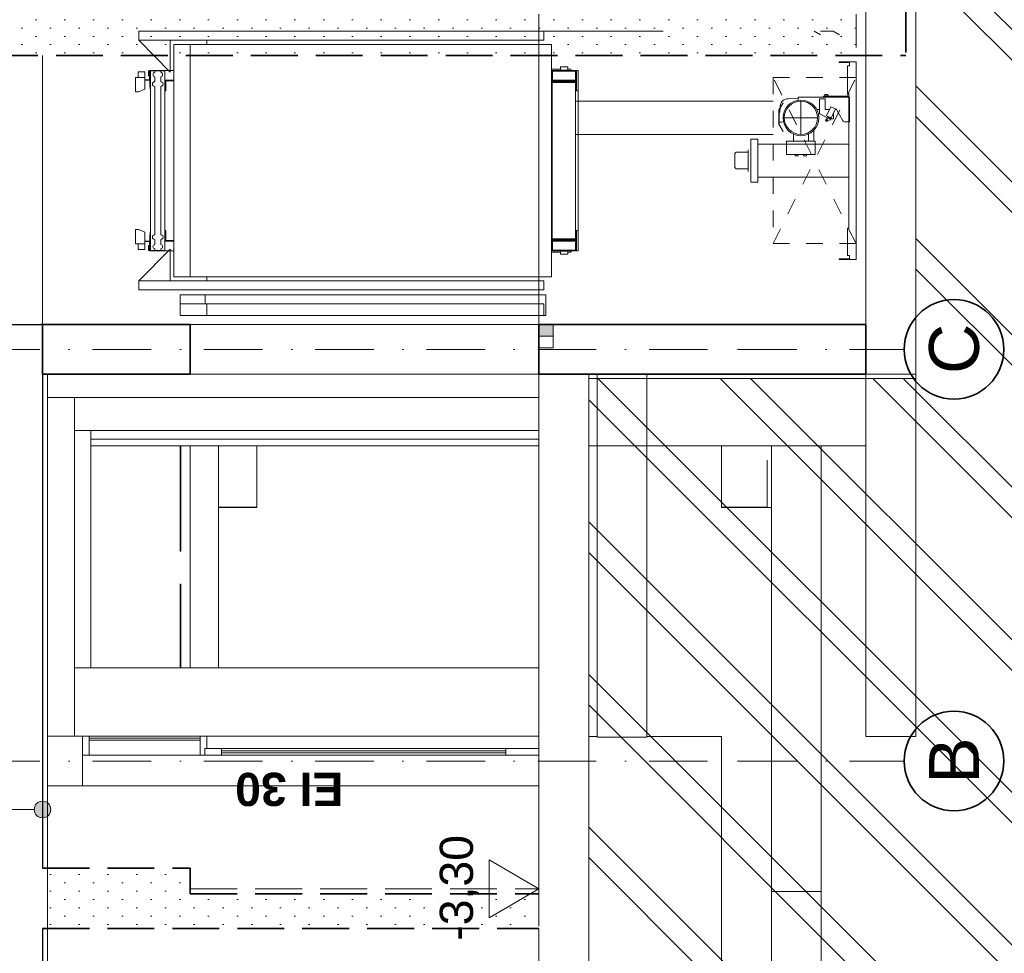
# Model space of a CAD drawing. Header units: millimetres. Extents: x -8078 to 241103, y -4319 to 602442.
# Tile 12 of 148: x 37863 to 43793, y 250973 to 256598. Entities that reach past the tile are written whole.
import ezdxf

# ---------------------------------------------------------------- set-up
doc = ezdxf.new("R2010")
doc.units = ezdxf.units.MM
doc.header["$MEASUREMENT"] = 0
doc.set_wipeout_variables(frame=1)
for name, pattern in [('DASHED', [2, 1, -1]), ('Krawędzie ukryte', [3.912222, 2.822222, -1.09]), ('Kropki i Kreski', [6.702778, 3.527778, -1.763889, 0, -1.411111]), ('TRAZO_Y_PUNTO', [10.3, 5.15, -2.5, 0.15, -2.5]), ('Wipeout_Contour', [1000, 0, -1000])]:
    doc.linetypes.add(name, pattern=pattern)
for name, color, linetype in [('#podkład', 252, 'Continuous'), ('2D - Ogólne', 7, 'Continuous'), ('2D - Rysunki i Obrazki', 7, 'Continuous'), ('Konstrukcja - Siatka mod', 7, 'Continuous'), ('Konstrukcja - Stropy', 7, 'Continuous'), ('Konstrukcja - Ściany działowe', 7, 'Continuous'), ('Konstrukcja - Ściany nośne wew..P', 7, 'Continuous'), ('Konstrukcja - Ściany zewnętrzne', 7, 'Continuous'), ('Opisy - Tekst', 7, 'Continuous'), ('Wymiarowanie - Ogólne', 7, 'Continuous')]:
    doc.layers.add(name, color=color, linetype=linetype)
doc.styles.add('STYL_AUTOMATYCZNY_12', font='txt')
doc.styles.add('STYL_AUTOMATYCZNY_2', font='arial.ttf')
doc.styles.add('STYL_AUTOMATYCZNY_3', font='txt')
pattern_1 = [(90, (-1702.6, 957497.23), (-173.20508, 1e-14), [0, -100]), (90, (-1789.2, 957547.23), (-173.20508, 1e-14), [0, -100])]

# ---------------------------------------------------------------- blocks, each defined once
blk = doc.blocks.new('qqe433333')
at = {"linetype": 'Continuous', "lineweight": 13}
blk.add_hatch(color=252, dxfattribs=at).paths.add_polyline_path([(-1392.6, 673247.6), (-1373.5, 673251.4), (-1357.2, 673262.2), (-1346.4, 673278.4), (-1342.6, 673297.6), (-1346.4, 673316.7), (-1357.2, 673332.9), (-1373.5, 673343.8), (-1392.6, 673347.6), (-1411.7, 673343.8), (-1428, 673332.9), (-1438.8, 673316.7), (-1442.6, 673297.6), (-1438.8, 673278.4), (-1428, 673262.2), (-1411.7, 673251.4)])
at = {"layer": '2D - Ogólne', "linetype": 'Continuous', "lineweight": 0}
blk.add_hatch(color=252, dxfattribs=at).paths.add_polyline_path([(1682.4, 676219.5), (1597.4, 676219.5), (1597.4, 676149.5), (1682.4, 676149.5)])
at = {"layer": 'Konstrukcja - Ściany działowe', "linetype": 'Continuous', "lineweight": 15}
h = blk.add_hatch(dxfattribs=at)
h.set_pattern_fill('Tynk_0008', color=252, angle=90, style=0, pattern_type=2)
h.set_pattern_definition(pattern_1)
h.paths.add_polyline_path([(-1362.6, 672581.6), (1597.4, 672581.6), (1597.4, 672788.6), (-502.6, 672788.6), (-502.6, 672944.4), (-1362.6, 672944.4)])
at = {"layer": 'Konstrukcja - Ściany nośne wew..P', "linetype": 'Continuous', "lineweight": 15}
h = blk.add_hatch(dxfattribs=at)
h.set_pattern_fill('Tynk_0008', color=252, angle=90, style=0, pattern_type=2)
h.set_pattern_definition(pattern_1)
h.paths.add_polyline_path([(-1702.6, 677839.5), (3567.4, 677839.5), (3567.4, 678055.5), (-1702.6, 678055.5)])
at = {"color": 252, "linetype": 'Continuous', "lineweight": 13, "ltscale": 100, "flags": 128}
blk.add_lwpolyline([(-4692.6, 673297.6), (-1442.6, 673297.6)], dxfattribs=at)
at = {"color": 252, "linetype": 'Continuous', "lineweight": 13, "ltscale": 100}
blk.add_circle((-1392.6, 673297.6), 50, dxfattribs=at)
at = {"layer": '2D - Ogólne', "color": 252, "linetype": 'Continuous', "lineweight": 13, "ltscale": 100, "flags": 128}
blk.add_lwpolyline([(1682.4, 676219.5), (1682.4, 676149.5), (1597.4, 676149.5), (1597.4, 676219.5)], close=True, dxfattribs=at)
at = {"layer": '2D - Rysunki i Obrazki', "color": 252, "linetype": 'Continuous', "lineweight": 13, "ltscale": 100}
for p, q in [((1597.4, 678089.5), (1597.4, 677989.5)), ((3507.4, 678089.5), (3507.4, 677888.5)), ((1627.4, 677985.5), (-812.6, 677985.5)), ((2345.4, 677985.5), (-812.6, 677985.5)), ((-812.6, 677985.5), (-812.6, 677931.5)), ((1627.4, 677931.5), (-812.6, 677931.5)), ((-624.6, 677739.5), (-812.6, 677931.5)), ((-812.6, 677931.5), (-619.6, 677931.5)), ((-619.6, 677931.5), (-812.6, 677931.5)), ((-812.6, 677931.5), (-812.6, 677931.5)), ((-791.6, 677931.5), (-791.6, 677931.5)), ((-791.6, 677931.5), (-791.6, 677931.5)), ((-791.6, 677931.5), (-791.6, 677931.5)), ((-624.6, 677739.5), (-624.6, 677931.5)), ((-619.6, 677931.5), (-619.6, 677931.5)), ((1597.4, 677931.5), (-402.6, 677931.5)), ((-402.6, 677931.5), (-402.6, 677906.5)), ((1597.4, 677931.5), (1597.4, 677985.5)), ((1597.4, 676481.5), (1597.4, 677931.5)), ((1627.4, 677931.5), (1627.4, 677985.5)), ((1627.4, 677985.5), (2345.4, 677985.5)), ((3255.4, 677985.5), (3292.4, 677964.5)), ((1673.4, 677906.5), (-602.6, 677906.5)), ((-602.6, 676506.5), (-602.6, 677906.5)), ((-502.6, 677906.5), (-502.6, 676506.5)), ((1673.4, 676505.5), (1673.4, 677906.5)), ((1673.4, 677758), (1673.4, 676655)), ((1726.9, 677758), (1673.4, 677758)), ((1726.9, 677770.5), (1771.4, 677770.5)), ((1726.9, 677770.5), (1726.9, 677757)), ((1771.4, 677757), (1771.4, 677770.5)), ((1771.4, 677758), (1776.3, 677758)), ((1786.9, 677758), (1776.3, 677758)), ((1791.4, 677750), (1791.4, 677753.5)), ((3404.9, 677801.5), (3507.4, 677801.5)), ((3404.9, 677798.5), (3404.9, 677801.5)), ((3404.9, 677798.5), (3467.4, 677798.5)), ((3455.4, 677613.5), (3455.4, 677778.5)), ((3455.4, 677778.5), (3467.4, 677778.5)), ((3467.4, 677778.5), (3467.4, 677798.5)), ((3507.4, 677801.5), (3507.4, 676611.5)), ((-832, 677707.3), (-832, 677621.6)), ((-777.3, 677707.3), (-832, 677707.3)), ((-777.3, 677741.4), (-816.8, 677741.4)), ((-816.8, 677741.4), (-816.8, 677707.3)), ((-777.3, 677637.8), (-777.3, 677741.4)), ((-777.3, 677694), (-748.5, 677694)), ((-753.5, 677747), (-753.5, 677717)), ((-748.5, 677747), (-753.5, 677747)), ((-748.5, 677717), (-753.5, 677717)), ((-748.5, 677750), (-748.5, 677697)), ((-602.6, 677750), (-748.5, 677750)), ((-748.5, 677697), (-741.6, 677697)), ((-743.5, 677693.6), (-741.6, 677693.6)), ((-743.5, 677693.6), (-743.5, 677637)), ((-655.6, 677747), (-742.2, 677747)), ((-741.6, 676666), (-741.6, 677747)), ((-716.6, 677747), (-716.6, 677738.7)), ((-716.6, 677711.3), (-716.6, 677681.5)), ((-680.6, 677738.7), (-680.6, 677747)), ((-680.6, 677681.5), (-680.6, 677711.3)), ((-655.6, 677747), (-655.6, 676666)), ((-602.6, 676663), (-602.6, 677750)), ((1597.4, 676481.5), (1597.4, 677732.5)), ((1833.4, 677750), (1673.4, 677750)), ((1678.4, 677750), (1678.4, 677698)), ((1678.4, 677745), (1818.4, 677745)), ((1732.9, 677751), (1757.7, 677751)), ((1757.7, 677751), (1758.6, 677751)), ((1757.7, 677751), (1765.5, 677751)), ((1818.4, 677698), (1818.4, 677750)), ((1823.4, 677750), (1823.4, 677627.5)), ((1833.4, 677627.5), (1833.4, 677750)), ((-777.3, 677637.8), (-813.5, 677621.6)), ((-777.3, 677691.5), (-748.5, 677691.5)), ((-746, 677689), (-746, 677654)), ((-746, 677654), (-743.5, 677654)), ((-743.5, 677637), (-741.6, 677637)), ((-716.6, 676759.5), (-716.6, 677653.5)), ((-680.6, 677653.5), (-680.6, 676759.5)), ((-602.6, 677692), (-655.6, 677692)), ((-602.6, 677687), (-655.6, 677687)), ((-650.5, 677627), (-650.5, 677687)), ((1673.4, 677635), (1677.4, 677635)), ((1677.4, 676735), (1677.4, 677678)), ((1683.4, 677677), (1677.4, 677677)), ((1682.4, 677687), (1814.4, 677687)), ((1682.4, 677683), (1814.4, 677683)), ((1683.4, 677677), (1811.4, 677677)), ((1812.4, 677692), (1684.4, 677692)), ((1817.4, 677677), (1811.4, 677677)), ((1817.4, 676736), (1817.4, 677677)), ((1819.4, 677637), (1819.4, 677678)), ((1819.4, 677636), (1819.4, 677637)), ((1823.4, 677637), (1823.4, 677636)), ((-832, 677621.6), (-813.5, 677621.6)), ((-650.5, 677627), (-655.6, 677627)), ((1823.4, 677627.5), (1833.4, 677627.5)), ((1833.4, 676785.4), (1833.4, 677627.6)), ((1833.4, 677627.5), (1833.4, 677514.5)), ((3099.4, 677579.5), (3096.9, 677579.5)), ((3099.4, 677579.5), (3159.4, 677579.9)), ((3159.4, 677570.3), (3159.4, 677589.5)), ((3159.4, 677589.5), (3461.4, 677589.5)), ((3321.9, 677578.5), (3286.9, 677578.5)), ((3286.9, 677493.1), (3286.9, 677578.5)), ((3461.4, 677594.5), (3312.4, 677594.5)), ((3312.4, 677594.5), (3312.4, 677589.5)), ((3315.9, 677594.5), (3315.9, 677596.5)), ((3315.9, 677596.5), (3340.9, 677596.5)), ((3319.9, 677597.1), (3319.9, 677604.6)), ((3336.9, 677604.6), (3319.9, 677604.6)), ((3321.9, 677514.5), (3321.9, 677578.5)), ((3336.9, 677596.5), (3336.9, 677604.6)), ((3340.9, 677596.5), (3340.9, 677594.5)), ((3464.9, 677613.5), (3455.4, 677613.5)), ((3461.4, 677589.5), (3461.4, 677594.5)), ((3461.4, 677589.5), (3462.4, 677588.5)), ((3467.4, 677588.5), (3462.4, 677588.5)), ((3464.9, 676799.5), (3464.9, 677613.5)), ((3467.4, 677439.5), (3467.4, 677588.5)), ((3007.4, 677564), (1817.4, 677564)), ((3043, 677511.7), (3068.1, 677555.1)), ((3069.3, 677554.5), (3044.5, 677511.3)), ((3049.4, 677498.5), (3049.5, 677526.3)), ((3067.9, 677555.1), (3069.3, 677554.5)), ((3329.4, 677476.6), (3354.9, 677530.9)), ((3383, 677517.8), (3351.4, 677450.5)), ((3354.9, 677530.9), (3383, 677517.8)), ((3389, 677513.9), (3383, 677517.8)), ((3043, 677425.3), (3043, 677511.7)), ((3044.4, 677498.5), (3049.4, 677498.5)), ((3044.5, 677511.3), (3044.5, 677425.7)), ((3270.3, 677514.5), (3286.9, 677514.5)), ((3289.4, 677488.8), (3337, 677461.3)), ((3289.4, 677488.8), (3337, 677461.3)), ((3321.9, 677514.5), (3347.2, 677514.5)), ((3321.9, 677514.5), (3347.2, 677514.5)), ((3357.5, 677463.5), (3329.4, 677476.6)), ((3330, 677455.4), (3337, 677461.3)), ((3334.8, 677474.1), (3333.6, 677471.4)), ((3333.6, 677471.4), (3356.2, 677460.7)), ((3337, 677461.3), (3351.9, 677461.3)), ((3351.9, 677461.3), (3351.9, 677452.9)), ((3355.1, 677458.5), (3371.9, 677458.5)), ((3371.9, 677494.2), (3371.9, 677458.5)), ((3389, 677513.9), (3426.6, 677449.2)), ((3068, 677381.8), (3043, 677425.3)), ((3044.5, 677425.7), (3069.1, 677382.8)), ((3348.5, 677451.9), (3332.9, 677443.8)), ((3348.5, 677451.9), (3351.9, 677452.9)), ((3348.5, 677451.9), (3351.4, 677450.5)), ((3351.4, 677450.5), (3351.4, 677450.6)), ((3444, 677439.5), (3467.4, 677439.5)), ((3007.4, 677364), (1817.4, 677364)), ((3069.1, 677382.8), (3068, 677381.8)), ((3130.4, 677323), (3130.4, 677366.4)), ((3220.4, 677323), (3220.4, 677366.4)), ((3253.4, 677385), (3248.3, 677385)), ((3253.4, 677323), (3253.4, 677385)), ((1673.4, 676778), (1673.4, 677295.5)), ((1833.4, 676785.5), (1833.4, 677295.5)), ((2873.4, 677076.5), (2873.4, 677336.5)), ((2873.4, 677336.5), (2916.4, 677336.5)), ((2916.4, 677336.5), (2916.4, 677076.5)), ((2916.4, 677306), (3464.9, 677306)), ((3088.9, 677323), (3088.9, 677243)), ((3261.9, 677323), (3088.9, 677323)), ((3261.9, 677243), (3261.9, 677323)), ((2786.4, 677256.5), (2778.4, 677248.5)), ((2778.4, 677164.5), (2778.4, 677248.5)), ((2786.4, 677256.5), (2858.4, 677256.5)), ((2873.4, 677086.5), (2873.4, 677256.5)), ((3088.9, 677243), (3261.9, 677243)), ((3141.6, 677236.2), (3141.6, 677243)), ((3159.2, 677236.2), (3141.6, 677236.2)), ((3159.2, 677236.2), (3159.2, 677243)), ((3191.6, 677236.2), (3191.6, 677243)), ((3209.2, 677236.2), (3191.6, 677236.2)), ((3209.2, 677236.2), (3209.2, 677243)), ((2778.4, 677164.5), (2786.4, 677156.5)), ((2858.4, 677156.5), (2786.4, 677156.5)), ((3464.9, 677107), (2916.4, 677107)), ((1597.4, 676506.5), (1597.4, 677076.5)), ((1673.4, 676778), (1673.4, 677076.5)), ((2873.4, 677076.5), (2916.4, 677076.5)), ((-832, 676791.4), (-813.5, 676791.4)), ((-832, 676705.7), (-832, 676791.4)), ((-777.3, 676775.1), (-813.5, 676791.4)), ((-777.3, 676775.1), (-777.3, 676671.6)), ((-746, 676759), (-743.5, 676759)), ((-746, 676724), (-746, 676759)), ((-743.5, 676720.5), (-743.5, 676776)), ((-743.5, 676776), (-741.6, 676776)), ((-655.6, 676786), (-650.5, 676786)), ((-650.5, 676786), (-650.5, 676726)), ((1673.4, 676778), (1677.4, 676778)), ((1819.4, 676777), (1819.4, 676776)), ((1819.4, 676776), (1819.4, 676735)), ((1823.4, 676663), (1823.4, 676785.5)), ((1833.4, 676785.5), (1823.4, 676785.5)), ((1823.4, 676776), (1823.4, 676777)), ((1823.4, 676776), (1823.4, 676735)), ((1833.4, 676663), (1833.4, 676785.5)), ((3455.4, 676634.5), (3455.4, 676799.5)), ((3455.4, 676799.5), (3464.9, 676799.5)), ((-777.3, 676705.7), (-832, 676705.7)), ((-816.8, 676671.6), (-816.8, 676705.7)), ((-777.3, 676721.5), (-748.5, 676721.5)), ((-777.3, 676719), (-748.5, 676719)), ((-753.5, 676666), (-753.5, 676696)), ((-753.5, 676696), (-748.5, 676696)), ((-748.5, 676716), (-741.6, 676716)), ((-748.5, 676663), (-748.5, 676716)), ((-743.5, 676720.5), (-741.6, 676720.5)), ((-716.6, 676701.7), (-716.6, 676731.5)), ((-680.6, 676731.5), (-680.6, 676701.7)), ((-655.6, 676726), (-653.5, 676726)), ((-655.6, 676726), (-602.6, 676726)), ((-602.6, 676721), (-655.6, 676721)), ((-650.5, 676726), (-653.5, 676726)), ((1683.4, 676736), (1677.4, 676736)), ((1678.4, 676663), (1678.4, 676715)), ((1682.4, 676730), (1814.4, 676730)), ((1682.4, 676726), (1814.4, 676726)), ((1683.4, 676736), (1811.4, 676736)), ((1812.4, 676721), (1684.4, 676721)), ((1817.4, 676736), (1811.4, 676736)), ((1818.4, 676715), (1818.4, 676663)), ((1823.4, 676715), (1823.4, 676663)), ((-777.3, 676671.6), (-816.8, 676671.6)), ((-624.6, 676673.5), (-812.6, 676481.5)), ((-748.5, 676666), (-753.5, 676666)), ((-602.6, 676663), (-748.5, 676663)), ((-741.6, 676666), (-655.6, 676666)), ((-735.6, 676666), (-741.6, 676666)), ((-735.6, 676666), (-733.6, 676666)), ((-716.6, 676666), (-716.6, 676674.3)), ((-680.6, 676674.3), (-680.6, 676666)), ((-624.6, 676673.5), (-624.6, 676481.5)), ((1673.4, 676663), (1833.4, 676663)), ((1726.9, 676655), (1673.4, 676655)), ((1678.4, 676668), (1818.4, 676668)), ((1726.9, 676642.5), (1726.9, 676656)), ((1726.9, 676642.5), (1771.4, 676642.5)), ((1732.9, 676662), (1757.7, 676662)), ((1757.7, 676662), (1765.6, 676662)), ((1757.7, 676662), (1758.6, 676662)), ((1771.4, 676656), (1771.4, 676642.5)), ((1771.4, 676655), (1776.3, 676655)), ((1786.9, 676655), (1776.3, 676655)), ((1791.4, 676663), (1791.4, 676659.5)), ((3467.4, 676634.5), (3455.4, 676634.5)), ((3467.4, 676614.5), (3467.4, 676634.5)), ((3404.9, 676614.5), (3467.4, 676614.5)), ((3404.9, 676611.5), (3404.9, 676614.5)), ((3404.9, 676611.5), (3507.4, 676611.5)), ((1627.4, 676481.5), (-812.6, 676481.5)), ((-812.6, 676427.5), (-812.6, 676481.5)), ((-812.6, 676481.5), (-619.6, 676481.5)), ((-619.6, 676481.5), (-812.6, 676481.5)), ((-812.6, 676481.5), (-812.6, 676481.5)), ((-791.6, 676481.5), (-791.6, 676481.5)), ((-791.6, 676481.5), (-791.6, 676481.5)), ((-791.6, 676481.5), (-791.6, 676481.5)), ((-619.6, 676481.5), (-619.6, 676481.5)), ((-602.6, 676506.5), (1597.4, 676506.5)), ((-402.6, 676506.5), (-402.6, 676481.5)), ((-402.6, 676481.5), (1597.4, 676481.5)), ((1597.4, 676506.5), (1597.4, 675523.5)), ((1597.4, 676506.5), (1597.4, 675523.5)), ((1673.4, 676505.5), (1597.4, 676505.5)), ((1597.4, 676481.5), (1597.4, 675873.5)), ((1597.4, 676481.5), (1597.4, 676427.5)), ((1627.4, 676481.5), (1627.4, 676427.5)), ((1627.4, 676427.5), (-812.6, 676427.5)), ((1639.4, 676397.5), (-562.6, 676397.5)), ((-562.6, 676343.5), (-562.6, 676397.5)), ((-562.6, 676397.5), (-562.6, 676397.5)), ((-412.6, 676343.5), (-412.6, 676397.5)), ((1597.4, 676323.5), (1597.4, 676423.5)), ((1597.4, 676397.5), (1597.4, 676273.5)), ((1639.4, 676397.5), (1639.4, 676273.5)), ((1627.4, 676343.5), (-562.6, 676343.5)), ((-562.6, 676343.5), (-562.6, 676273.5)), ((-562.6, 676343.5), (-562.6, 676343.5)), ((-402.6, 676343.5), (-402.6, 676273.5)), ((1627.4, 676343.5), (1627.4, 676273.5)), ((1639.4, 676273.5), (-562.6, 676273.5)), ((1597.4, 676023.5), (1597.4, 676253.5)), ((1682.4, 676079.5), (1682.4, 676149.5)), ((1597.4, 676079.5), (1682.4, 676079.5)), ((1597.4, 676023.5), (1597.4, 675698.5)), ((1597.4, 676023.5), (1597.4, 675873.5))]:
    blk.add_line(p, q, dxfattribs=at)
at = {"layer": '2D - Rysunki i Obrazki', "color": 252, "linetype": 'DASHED', "lineweight": 13, "ltscale": 100}
for p, q in [((3292.4, 677985.5), (3370.4, 677985.5)), ((3370.4, 677985.5), (3407.4, 677964.5)), ((3507.4, 677706.5), (3007.4, 677706.5)), ((3007.4, 677706.5), (3007.4, 676706.5)), ((3507.4, 676706.5), (3007.4, 677706.5)), ((3007.4, 676706.5), (3507.4, 677706.5)), ((3507.4, 676706.5), (3507.4, 677706.5)), ((3007.4, 676706.5), (3507.4, 676706.5))]:
    blk.add_line(p, q, dxfattribs=at)
at = {"layer": '2D - Rysunki i Obrazki', "color": 252, "linetype": 'TRAZO_Y_PUNTO', "lineweight": 13, "ltscale": 100}
for p, q in [((3175.4, 677364), (3175.4, 677564)), ((3275.4, 677464), (3075.4, 677464)), ((2858.4, 677141.5), (2858.4, 677271.5))]:
    blk.add_line(p, q, dxfattribs=at)
at = {"layer": '2D - Rysunki i Obrazki', "color": 252, "linetype": 'Continuous', "lineweight": 13, "ltscale": 100}
for centre, radius in [((3175.4, 677464), 107.5), ((3175.4, 677464), 100), ((3330, 677449.3), 6.14), ((3330, 677449.3), 3.5)]:
    blk.add_circle(centre, radius, dxfattribs=at)
for centre, radius, start, end in [((1732.9, 677757), 5.98, 179.8121, 269.8111), ((1765.5, 677757), 5.98, 270.1889, 0.1879), ((1786.9, 677753.5), 4.5, 0, 90), ((-748.5, 677689), 5, 0, 90), ((-713.6, 677725), 14, 102.373, 257.6257), ((-683.6, 677725), 14, 282.372, 77.6268), ((1684.4, 677698), 11, 180, 270), ((1684.4, 677698), 6, 180, 270), ((1812.4, 677698), 11, 270, 0), ((1812.4, 677698), 6, 270, 0), ((-748.5, 677689), 2.5, 0, 90), ((-716.6, 677667.5), 14, 90.0233, 269.9755), ((-680.6, 677667.5), 14, 269.9755, 90.0233), ((1682.4, 677678), 9, 90, 180), ((1682.4, 677678), 5, 90, 180), ((1814.4, 677678), 9, 0, 90), ((1814.4, 677678), 5, 0, 90), ((1814.4, 677636), 5, 306.8699, 0), ((1814.4, 677636), 9, 289.4712, 0), ((3099.4, 677529.5), 50, 90, 183.6749), ((3291.9, 677493.1), 5, 179.9311, 240.0158), ((3291.9, 677493.1), 5, 179.9311, 240.0158), ((3049.4, 677486), 47.8, 264.1089, 295.5902), ((3443.2, 677458.4), 18.9, 208.9877, 272.3163), ((-716.6, 676745.5), 14, 90.0245, 269.9767), ((-680.6, 676745.5), 14, 269.9767, 90.0245), ((1814.4, 676777), 9, 0, 70.5288), ((1814.4, 676777), 5, 0, 53.1301), ((-748.5, 676724), 5, 270, 0), ((-748.5, 676724), 2.5, 270, 0), ((-713.6, 676688), 14, 102.3743, 257.627), ((-683.6, 676688), 14, 282.3732, 77.628), ((1682.4, 676735), 9, 180, 270), ((1684.4, 676715), 11, 90, 180), ((1682.4, 676735), 5, 180, 270), ((1684.4, 676715), 6, 90, 180), ((1812.4, 676715), 11, 0, 90), ((1812.4, 676715), 6, 0, 90), ((1814.4, 676735), 5, 270, 0), ((1814.4, 676735), 9, 270, 0), ((1732.9, 676656), 5.98, 90.1889, 180.1879), ((1765.4, 676656), 5.99, 359.8537, 80.181), ((1786.9, 676659.5), 4.5, 270, 0)]:
    blk.add_arc(centre, radius, start, end, dxfattribs=at)
at = {"layer": 'Konstrukcja - Siatka mod', "color": 252, "linetype": 'Kropki i Kreski', "lineweight": 13, "ltscale": 100}
for p, q in [((-21202.6, 676069.5), (2797.4, 676069.5)), ((2797.4, 676069.5), (3797.4, 676069.5)), ((-21202.6, 673589.5), (2797.4, 673589.5)), ((2797.4, 673589.5), (3797.4, 673589.5))]:
    blk.add_line(p, q, dxfattribs=at)
at = {"layer": 'Konstrukcja - Siatka mod', "color": 252, "linetype": 'Continuous', "lineweight": 35, "ltscale": 100}
for centre in [(4097.4, 676069.5), (4097.4, 673589.5)]:
    blk.add_circle(centre, 300, dxfattribs=at)
at = {"layer": 'Konstrukcja - Siatka mod', "color": 252, "linetype": 'Kropki i Kreski', "lineweight": 13, "ltscale": 100}
for p in [(2797.4, 676069.5), (2797.4, 676069.5), (2797.4, 673589.5), (2797.4, 673589.5)]:
    blk.add_point(p, dxfattribs=at)
at = {"layer": 'Konstrukcja - Stropy', "color": 252, "linetype": 'Continuous', "lineweight": 13, "ltscale": 100}
for p, q in [((3867.4, 681469.5), (3867.4, 675919.5)), ((3567.4, 678055.5), (3567.4, 676219.5)), ((-1362.6, 675919.5), (-1362.6, 673739.5)), ((1897.4, 675919.5), (1897.4, 667889.4)), ((1947.4, 675488.6), (1947.4, 675919.5)), ((2247.4, 675488.6), (2247.4, 675919.5)), ((3567.4, 673737.9), (3567.4, 675919.5)), ((3567.4, 675919.5), (3867.4, 675919.5)), ((3867.4, 673737.9), (3867.4, 675919.5)), ((-332.6, 675488.6), (-332.6, 674151.3)), ((1947.4, 673732.9), (1947.4, 675488.6)), ((2247.4, 675488.6), (1947.4, 675488.6)), ((2247.4, 673732.9), (2247.4, 675488.6)), ((2997.4, 675116.5), (2997.4, 675488.6)), ((3297.4, 672803.7), (3297.4, 675488.6)), ((-1362.6, 673739.5), (-1362.6, 672120.6)), ((2247.4, 673732.9), (1947.4, 673732.9)), ((3867.4, 673737.9), (3567.4, 673737.9)), ((2997.4, 671339.1), (2997.4, 672803.7)), ((3297.4, 672803.7), (2997.4, 672803.7)), ((3297.4, 668243.6), (3297.4, 672803.7))]:
    blk.add_line(p, q, dxfattribs=at)
at = {"layer": 'Konstrukcja - Stropy', "color": 252, "linetype": 'Continuous', "lineweight": 25, "ltscale": 100}
for p, q in [((-1392.6, 675919.5), (-1392.6, 673739.5)), ((-1392.6, 673739.5), (-1392.6, 672944.4)), ((-1392.6, 672581.6), (-1392.6, 672120.6))]:
    blk.add_line(p, q, dxfattribs=at)
at = {"layer": 'Konstrukcja - Stropy', "color": 252, "linetype": 'Continuous', "lineweight": 25, "ltscale": 100, "flags": 128}
blk.add_lwpolyline([(-1682.6, 676219.5), (-1642.6, 676219.5), (-1402.6, 676219.5)], dxfattribs=at)
at = {"layer": 'Konstrukcja - Stropy', "color": 252, "linetype": 'Continuous', "lineweight": 13, "ltscale": 100, "flags": 128}
blk.add_lwpolyline([(1597.4, 672581.6), (1597.4, 672000.6), (1597.4, 671960.6), (1597.4, 668339.4)], dxfattribs=at)
at = {"layer": 'Konstrukcja - Ściany działowe', "color": 252, "linetype": 'Continuous', "lineweight": 13, "ltscale": 100}
for p, q in [((-1199.5, 675779.5), (-1362.6, 675779.5)), ((-1199.5, 673739.9), (-1199.5, 675779.5)), ((-1102.6, 674151.3), (-1102.6, 675580.6))]:
    blk.add_line(p, q, dxfattribs=at)
at = {"layer": 'Konstrukcja - Ściany działowe', "color": 252, "linetype": 'Continuous', "lineweight": 20, "ltscale": 100}
for p, q in [((-1199.5, 675580.6), (1597.4, 675580.6)), ((-1102.6, 675528.5), (1597.4, 675528.5)), ((1597.4, 675488.6), (-1102.6, 675488.6)), ((1597.4, 675488.6), (-1102.6, 675488.6)), ((-563.5, 674854.5), (-558.8, 674854.5)), ((-558.8, 674654.5), (-563.5, 674654.5)), ((-1199.5, 674151.3), (1597.4, 674151.3))]:
    blk.add_line(p, q, dxfattribs=at)
at = {"layer": 'Konstrukcja - Ściany działowe', "color": 252, "linetype": 'Krawędzie ukryte', "lineweight": 35, "ltscale": 100}
for p, q in [((-1392.6, 672944.4), (-502.6, 672944.4)), ((-502.6, 672944.4), (-502.6, 672788.6)), ((-502.6, 672788.6), (1597.4, 672788.6)), ((-1392.6, 672581.6), (1597.4, 672581.6))]:
    blk.add_line(p, q, dxfattribs=at)
at = {"layer": 'Konstrukcja - Ściany działowe', "color": 252, "linetype": 'Krawędzie ukryte', "lineweight": 20, "ltscale": 100}
blk.add_line((-502.6, 672818.9), (1597.4, 672818.9), dxfattribs=at)
at = {"layer": 'Konstrukcja - Ściany nośne wew..P', "color": 252, "linetype": 'Krawędzie ukryte', "lineweight": 35, "ltscale": 100}
for p in [(3807.4, 678139.5), (-1702.6, 677839.5)]:
    blk.add_line(p, (3807.4, 677839.5), dxfattribs=at)
at = {"layer": 'Konstrukcja - Ściany nośne wew..P', "color": 252, "linetype": 'Continuous', "lineweight": 20, "ltscale": 100}
for p, q in [((-1392.6, 677839.5), (-1392.6, 676219.5)), ((-502.6, 676219.5), (1597.4, 676219.5)), ((1597.4, 675919.5), (-502.6, 675919.5)), ((-1199.5, 675779.5), (1597.4, 675779.5)), ((-558.8, 674854.5), (-558.8, 675488.6)), ((-502.6, 674151.3), (-502.6, 675488.6)), ((-102.6, 675116.5), (-102.6, 675488.6)), ((1947.4, 675488.6), (1897.4, 675488.6)), ((3567.4, 675488.6), (2247.4, 675488.6)), ((2697.4, 675116.5), (2697.4, 675488.6)), ((-332.6, 675116.5), (-102.6, 675116.5)), ((2697.4, 675116.5), (2997.4, 675116.5)), ((2997.4, 672803.7), (2997.4, 675116.5)), ((-1362.6, 673739.9), (-1152.6, 673739.9)), ((1897.4, 673737.4), (1947.4, 673737.4)), ((2247.4, 673737.4), (2697.4, 673737.4)), ((2697.4, 668689.5), (2697.4, 673737.4)), ((-1152.6, 673439.9), (-1362.6, 673439.9)), ((-1362.6, 673439.8), (-1152.6, 673439.8)), ((1597.4, 673439.8), (-1152.6, 673439.8))]:
    blk.add_line(p, q, dxfattribs=at)
at = {"layer": 'Konstrukcja - Ściany nośne wew..P', "color": 252, "linetype": 'Continuous', "lineweight": 35, "ltscale": 100}
for p, q in [((-1402.6, 676219.5), (-1392.6, 676219.5)), ((-1402.6, 676219.5), (-1402.6, 676219.5)), ((-1402.6, 676219.5), (-502.6, 676219.5)), ((-1392.6, 676219.5), (-1392.6, 675919.5)), ((-502.6, 676219.5), (-502.6, 675919.5)), ((1597.4, 676219.5), (1597.4, 675919.5)), ((1597.4, 676219.5), (3567.4, 676219.5)), ((3567.4, 676219.5), (3567.4, 675919.5)), ((-1392.6, 675919.5), (-1362.6, 675919.5)), ((-1362.6, 675919.5), (-502.6, 675919.5)), ((1597.4, 675919.5), (1897.4, 675919.5)), ((1897.4, 675919.5), (3567.4, 675919.5))]:
    blk.add_line(p, q, dxfattribs=at)
at = {"layer": 'Konstrukcja - Ściany nośne wew..P', "color": 252, "linetype": 'Krawędzie ukryte', "lineweight": 20, "ltscale": 100}
for p, q in [((2972.9, 675119.5), (2972.9, 675488.6)), ((-332.6, 675119.5), (-102.6, 675119.5)), ((2697.4, 675119.5), (2972.9, 675119.5))]:
    blk.add_line(p, q, dxfattribs=at)
at = {"layer": 'Konstrukcja - Ściany zewnętrzne', "color": 252, "linetype": 'Continuous', "lineweight": 20, "ltscale": 100}
blk.add_line((-563.5, 675488.6), (-563.5, 674854.5), dxfattribs=at)
at = {"layer": 'Wymiarowanie - Ogólne', "color": 252, "linetype": 'Continuous', "lineweight": 13, "ltscale": 100}
for p, q in [((3567.4, 679822.5), (3567.4, 674037.9)), ((1597.4, 672819.7), (1597.4, 673044.7)), ((1297.4, 672645.7), (1297.4, 672993.7)), ((1297.4, 672993.7), (1597.4, 672819.7)), ((1597.4, 672819.7), (1297.4, 672645.7)), ((1597.4, 672819.7), (1597.4, 672594.7))]:
    blk.add_line(p, q, dxfattribs=at)
at = {"layer": 'Konstrukcja - Siatka mod', "color": 252, "linetype": 'Continuous', "lineweight": 13, "char_height": 300, "attachment_point": 1, "rotation": 90, "style": 'STYL_AUTOMATYCZNY_2'}
for s, insert in [('\\A1;{\\pql;\\pt0;\\fArial|b0|i0|c238|p0;\\W1.000000;C}', (3947.4, 675920.9)), ('\\A1;{\\pql;\\pt0;\\fArial|b0|i0|c238|p0;\\W1.000000;B}', (3947.4, 673452.3))]:
    blk.add_mtext(s, dxfattribs=dict(at, insert=insert))
at = {"layer": 'Opisy - Tekst', "color": 252, "linetype": 'Continuous', "lineweight": 13, "insert": (419.5, 673318.6), "char_height": 200, "attachment_point": 1, "rotation": 180, "style": 'STYL_AUTOMATYCZNY_12'}
blk.add_mtext('\\A1;{\\pql;\\fHelvetica|b1|i0|c238|p0;\\W1.000000;EI 30}', dxfattribs=at)
at = {"layer": 'Wymiarowanie - Ogólne', "color": 252, "linetype": 'Continuous', "lineweight": 13, "insert": (1237.4, 672507.1), "char_height": 200, "width": 625.18, "attachment_point": 7, "rotation": 90, "style": 'STYL_AUTOMATYCZNY_3'}
blk.add_mtext('\\A1;{\\pql;\\fArial|b0|i0|c238|p0;\\W1.000000;-3,30}', dxfattribs=at)
at = {"color": 252, "linetype": 'Wipeout_Contour', "lineweight": 0, "ltscale": 2788535.440994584}
blk.add_wipeout([(1397.4, 673665), (1597.4, 673665), (1597.4, 673739.8), (-402.6, 673739.8), (-402.6, 673665), (-314.6, 673664.9)], dxfattribs=at).dxf.layer = 'Konstrukcja - Ściany nośne wew..P'
at = {"color": 252, "linetype": 'Wipeout_Contour', "lineweight": 0, "ltscale": 1865609.144474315}
blk.add_wipeout([(-1152.6, 673625), (-1152.6, 673624.8), (-1112.6, 673624.8), (-1112.6, 673625)], dxfattribs=at).dxf.layer = 'Konstrukcja - Ściany nośne wew..P'
at = {"color": 252, "linetype": 'Wipeout_Contour', "lineweight": 0, "ltscale": 2794260.435676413}
blk.add_wipeout([(-442.6, 673625), (-442.6, 673624.8), (-402.6, 673624.8), (-402.6, 673624.8), (-414.6, 673624.8), (-414.6, 673625)], dxfattribs=at).dxf.layer = 'Konstrukcja - Ściany nośne wew..P'
at = {"color": 252, "linetype": 'Wipeout_Contour', "lineweight": 0, "ltscale": 1391447.253943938}
blk.add_wipeout([(1397.4, 673624.9), (1597.4, 673624.9), (1597.4, 673625)], dxfattribs=at).dxf.layer = 'Konstrukcja - Ściany nośne wew..P'
at = {"color": 252, "linetype": 'Wipeout_Contour', "lineweight": 0, "ltscale": 1864248.208380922}
blk.add_wipeout([(-563.5, 674546.5), (-563.5, 674499.8), (-558.8, 674499.8), (-558.8, 674546.5)], dxfattribs=at).dxf.layer = 'Konstrukcja - Ściany zewnętrzne'
at = {"layer": 'Konstrukcja - Ściany nośne wew..P', "color": 252, "linetype": 'Continuous', "lineweight": 20, "ltscale": 100}
for p, q in [((-558.8, 674151.3), (-558.8, 674654.5)), ((-1152.6, 673439.9), (-1152.6, 673624.9))]:
    blk.add_line(p, q, dxfattribs=at)
at = {"layer": 'Konstrukcja - Ściany nośne wew..P', "color": 252, "linetype": 'Continuous', "lineweight": 13, "ltscale": 100}
for p, q in [((-1152.6, 673740), (-1152.6, 673625)), ((-402.6, 673740), (-402.6, 673665)), ((1597.4, 673739.8), (-402.6, 673739.8)), ((-1152.6, 673625), (-1152.6, 673624.9))]:
    blk.add_line(p, q, dxfattribs=at)
at = {"layer": 'Konstrukcja - Ściany zewnętrzne', "color": 252, "linetype": 'Continuous', "lineweight": 20, "ltscale": 100}
for p, q in [((-563.5, 674654.5), (-563.5, 674151.3)), ((-563.5, 674546.5), (-558.8, 674546.5))]:
    blk.add_line(p, q, dxfattribs=at)
at = {"layer": 'Konstrukcja - Ściany zewnętrzne', "color": 252, "linetype": 'Continuous', "lineweight": 13, "ltscale": 100}
for p, q in [((-563.5, 674499.8), (-558.8, 674499.8)), ((-558.8, 674471.8), (-563.5, 674471.8))]:
    blk.add_line(p, q, dxfattribs=at)
at = {"color": 252, "linetype": 'Wipeout_Contour', "lineweight": 0, "ltscale": 1862625.560178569}
blk.add_wipeout([(-414.6, 673625), (-414.6, 673624.9), (-314.6, 673624.9), (-314.6, 673625)], dxfattribs=at).dxf.layer = 'Konstrukcja - Ściany nośne wew..P'
at = {"color": 252, "linetype": 'Wipeout_Contour', "lineweight": 0, "ltscale": 1855392.920746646}
blk.add_wipeout([(1597.4, 673624.8), (1597.4, 673624.9), (1397.4, 673624.9), (1397.4, 673624.8)], dxfattribs=at).dxf.layer = 'Konstrukcja - Ściany nośne wew..P'
at = {"layer": 'Konstrukcja - Stropy', "color": 252, "linetype": 'Continuous', "lineweight": 13, "ltscale": 100, "flags": 128}
blk.add_lwpolyline([(1597.4, 675919.5), (1597.4, 673665), (1597.4, 673625), (1597.4, 672788.6)], dxfattribs=at)
at = {"layer": 'Konstrukcja - Ściany nośne wew..P', "color": 252, "linetype": 'Continuous', "lineweight": 13, "ltscale": 100}
for p, q in [((1508, 673624.7), (1453, 673624.8)), ((1597.4, 673624.7), (1542.4, 673624.7)), ((1557.4, 673624.8), (1597.4, 673624.8))]:
    blk.add_line(p, q, dxfattribs=at)
at = {"color": 252, "linetype": 'Wipeout_Contour', "lineweight": 0, "ltscale": 1862625.482657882}
blk.add_wipeout([(-314.6, 673624.8), (-314.6, 673624.9), (-414.6, 673624.9), (-414.6, 673624.8)], dxfattribs=at).dxf.layer = 'Konstrukcja - Ściany nośne wew..P'
at = {"color": 252, "linetype": 'Wipeout_Contour', "lineweight": 0, "ltscale": 1864273.260338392}
blk.add_wipeout([(-1112.6, 673715.8), (-1112.6, 673624.8), (-442.6, 673624.8), (-442.6, 673715.8)], dxfattribs=at).dxf.layer = 'Konstrukcja - Ściany nośne wew..P'
at = {"color": 252, "linetype": 'Wipeout_Contour', "lineweight": 0, "ltscale": 1859113.017501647}
blk.add_wipeout([(1397.4, 673624.9), (1397.4, 673638.9), (-314.6, 673638.9), (-314.6, 673624.9)], dxfattribs=at).dxf.layer = 'Konstrukcja - Ściany nośne wew..P'
at = {"layer": 'Konstrukcja - Ściany nośne wew..P', "color": 252, "linetype": 'Continuous', "lineweight": 13, "ltscale": 100}
for p, q in [((-414.6, 673665), (-414.6, 673625)), ((-1152.6, 673625), (-1112.6, 673625)), ((-1152.6, 673624.8), (-1112.6, 673624.8)), ((-1112.6, 673624.8), (-1112.6, 673625)), ((-442.6, 673624.8), (-1112.6, 673624.8)), ((-442.6, 673625), (-442.6, 673624.8)), ((-442.6, 673624.8), (-402.6, 673624.8)), ((-414.6, 673625), (-414.6, 673624.8)), ((-414.6, 673624.7), (-359.6, 673624.7))]:
    blk.add_line(p, q, dxfattribs=at)
at = {"color": 252, "linetype": 'Wipeout_Contour', "lineweight": 0, "ltscale": 1864322.396086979}
blk.add_wipeout([(-442.6, 673716), (-442.6, 673727.8), (-1112.6, 673727.8), (-1112.6, 673716)], dxfattribs=at).dxf.layer = 'Konstrukcja - Ściany nośne wew..P'
at = {"color": 252, "linetype": 'Wipeout_Contour', "lineweight": 0, "ltscale": 1859125.437844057}
blk.add_wipeout([(-314.6, 673650.9), (-314.6, 673639), (1397.4, 673639), (1397.4, 673650.9)], dxfattribs=at).dxf.layer = 'Konstrukcja - Ściany nośne wew..P'
at = {"color": 252, "linetype": 'Wipeout_Contour', "lineweight": 0, "ltscale": 1864333.834217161}
blk.add_wipeout([(-1112.6, 673739.8), (-1112.6, 673728), (-442.6, 673728), (-442.6, 673739.8)], dxfattribs=at).dxf.layer = 'Konstrukcja - Ściany nośne wew..P'
at = {"color": 252, "linetype": 'Wipeout_Contour', "lineweight": 0, "ltscale": 1859137.855258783}
blk.add_wipeout([(-314.6, 673651), (1397.4, 673651), (1397.4, 673664.9), (-314.6, 673664.9)], dxfattribs=at).dxf.layer = 'Konstrukcja - Ściany nośne wew..P'
at = {"layer": 'Konstrukcja - Ściany nośne wew..P', "color": 252, "linetype": 'Continuous', "lineweight": 13, "ltscale": 100}
for p, q in [((-314.6, 673664.9), (1397.4, 673664.9)), ((-303.5, 673664.9), (-270.2, 673665)), ((-235.8, 673665), (-180.8, 673665)), ((-146.4, 673665), (-91.4, 673665)), ((-57, 673665), (-2, 673665)), ((32.4, 673665), (87.4, 673665)), ((121.8, 673665), (176.8, 673665)), ((211.2, 673665), (266.2, 673665)), ((300.6, 673665), (355.6, 673665)), ((390, 673665), (445, 673665)), ((406.2, 673665.1), (445, 673665.1)), ((479.4, 673665), (534.4, 673665)), ((479.4, 673665), (534.4, 673665)), ((536.4, 673665), (591.4, 673665)), ((536.4, 673665), (591.4, 673665)), ((646.4, 673665), (591.4, 673665)), ((646.4, 673665), (591.4, 673665)), ((703.4, 673665), (648.4, 673665)), ((703.4, 673665), (648.4, 673665)), ((776.6, 673665.1), (737.8, 673665.1)), ((792.8, 673665), (737.8, 673665)), ((882.2, 673665), (827.2, 673665)), ((971.6, 673665), (916.6, 673665)), ((1061, 673665), (1006, 673665)), ((1150.4, 673665), (1095.4, 673665)), ((1239.8, 673665), (1184.8, 673665)), ((1329.2, 673665), (1274.2, 673665)), ((1397.4, 673665), (1363.6, 673665)), ((1397.4, 673665), (1597.4, 673665))]:
    blk.add_line(p, q, dxfattribs=at)
at = {"layer": 'Konstrukcja - Ściany nośne wew..P', "color": 252, "linetype": 'Continuous', "lineweight": 13, "ltscale": 100, "flags": 128}
blk.add_lwpolyline([(-414.6, 673665), (-402.6, 673665), (-314.6, 673665)], dxfattribs=at)
at = {"color": 252, "linetype": 'Wipeout_Contour', "lineweight": 0, "ltscale": 1864316.677320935}
blk.add_wipeout([(-1112.6, 673716), (-1112.6, 673715.8), (-442.6, 673715.8), (-442.6, 673716)], dxfattribs=at).dxf.layer = 'Konstrukcja - Ściany nośne wew..P'
at = {"color": 252, "linetype": 'Wipeout_Contour', "lineweight": 0, "ltscale": 1859106.275223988}
blk.add_wipeout([(-314.6, 673624.9), (-314.6, 673624.8), (1397.4, 673624.8), (1397.4, 673624.9)], dxfattribs=at).dxf.layer = 'Konstrukcja - Ściany nośne wew..P'
at = {"layer": 'Konstrukcja - Ściany nośne wew..P', "color": 252, "linetype": 'Continuous', "lineweight": 13, "ltscale": 100}
for p, q in [((-314.6, 673665), (-314.6, 673625)), ((1397.4, 673665), (1397.4, 673625)), ((-314.6, 673624.9), (-414.6, 673624.9)), ((-414.6, 673624.8), (-314.6, 673624.8)), ((300.6, 673624.8), (-402.6, 673624.8)), ((-325.2, 673624.7), (-270.2, 673624.8)), ((1397.4, 673651), (-314.6, 673651)), ((-314.6, 673639), (1397.4, 673639)), ((-314.6, 673624.8), (-314.6, 673624.9)), ((-314.6, 673624.9), (1397.4, 673624.9)), ((479.4, 673624.8), (-314.6, 673624.8)), ((-235.8, 673624.8), (-180.8, 673624.8)), ((-146.4, 673624.8), (-91.4, 673624.8)), ((-57, 673624.8), (-2, 673624.8)), ((32.4, 673624.8), (87.4, 673624.8)), ((121.8, 673624.8), (176.8, 673624.8)), ((211.2, 673624.8), (266.2, 673624.8)), ((300.6, 673624.8), (355.6, 673624.8)), ((827.2, 673624.8), (355.6, 673624.8)), ((390, 673624.8), (445, 673624.8)), ((406.2, 673624.9), (445, 673624.9)), ((479.4, 673624.8), (534.4, 673624.8)), ((479.4, 673624.8), (534.4, 673624.8)), ((536.4, 673624.8), (534.4, 673624.8)), ((536.4, 673624.8), (591.4, 673624.8)), ((536.4, 673624.8), (591.4, 673624.8)), ((646.4, 673624.8), (591.4, 673624.8)), ((646.4, 673624.8), (591.4, 673624.8)), ((648.4, 673624.8), (646.4, 673624.8)), ((703.4, 673624.8), (648.4, 673624.8)), ((703.4, 673624.8), (648.4, 673624.8)), ((1397.4, 673624.8), (703.4, 673624.8)), ((776.6, 673624.9), (737.8, 673624.9)), ((792.8, 673624.8), (737.8, 673624.8)), ((882.2, 673624.8), (827.2, 673624.8)), ((1557.4, 673624.8), (882.2, 673624.8)), ((971.6, 673624.8), (916.6, 673624.8)), ((1061, 673624.8), (1006, 673624.8)), ((1150.4, 673624.8), (1095.4, 673624.8)), ((1239.8, 673624.8), (1184.8, 673624.8)), ((1329.2, 673624.8), (1274.2, 673624.8)), ((1418.6, 673624.8), (1363.6, 673624.8)), ((1397.4, 673625), (1597.4, 673625)), ((1397.4, 673624.9), (1397.4, 673624.8)), ((1597.4, 673624.9), (1397.4, 673624.9)), ((1397.4, 673624.8), (1597.4, 673624.8))]:
    blk.add_line(p, q, dxfattribs=at)
at = {"layer": 'Konstrukcja - Ściany nośne wew..P', "color": 252, "linetype": 'Continuous', "lineweight": 13, "ltscale": 100, "flags": 128}
blk.add_lwpolyline([(-442.6, 673625), (-414.6, 673625), (-314.6, 673625)], dxfattribs=at)
at = {"color": 252, "linetype": 'Wipeout_Contour', "lineweight": 0, "ltscale": 1864328.114869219}
blk.add_wipeout([(-1112.6, 673728), (-1112.6, 673727.8), (-442.6, 673727.8), (-442.6, 673728)], dxfattribs=at).dxf.layer = 'Konstrukcja - Ściany nośne wew..P'
at = {"layer": '2D - Ogólne', "linetype": 'Continuous', "lineweight": 20}
h = blk.add_hatch(dxfattribs=at)
h.set_pattern_fill('Podwójny_szraf_1_4_0008', color=252, angle=90, style=0, pattern_type=2)
h.set_pattern_definition([(135, (-1702.6, 957497.23), (-459.6194, -459.6194), []), (135, (-1794.5, 957405.3), (-459.6194, -459.6194), [])])
h.paths.add_polyline_path([(-632.6, 667889.4), (-632.6, 660538), (4861.5, 660538), (4861.5, 667889.4), (4861.5, 675919.5), (4861.5, 690940.5), (3807.4, 690940.5), (-632.6, 690940.5), (-632.6, 685441.2), (-782.6, 683519.1), (-782.6, 682100.8), (516.8, 682100.8), (516.8, 681469.5), (3867.4, 681469.5), (3867.4, 675893.9), (1897.4, 675893.9), (1897.4, 667889.4)])
at = {"layer": '2D - Ogólne', "color": 252, "linetype": 'Continuous', "lineweight": 13, "ltscale": 100, "flags": 128}
blk.add_lwpolyline([(4861.5, 690940.5), (4861.5, 675919.5), (4861.5, 667889.4), (4861.5, 660538), (-632.6, 660538), (-632.6, 667889.4), (1897.4, 667889.4), (1897.4, 675893.9), (3867.4, 675893.9), (3867.4, 681469.5), (516.8, 681469.5), (516.8, 682100.8), (-782.6, 682100.8), (-782.6, 683519.1), (-632.6, 685441.2), (-632.6, 690940.5)], dxfattribs=at)
at = {"layer": 'Konstrukcja - Ściany nośne wew..P', "color": 252, "linetype": 'Continuous', "lineweight": 13, "ltscale": 100}
for p, q in [((-1152.6, 673740), (-1112.6, 673740)), ((-1112.6, 673740), (-1112.6, 673625)), ((-442.6, 673739.8), (-1112.6, 673739.8)), ((-442.6, 673728), (-1112.6, 673728)), ((-1112.6, 673727.8), (-442.6, 673727.8)), ((-442.6, 673740), (-442.6, 673625)), ((-442.6, 673740), (-402.6, 673740)), ((-1112.6, 673716), (-442.6, 673716)), ((-1112.6, 673715.8), (-442.6, 673715.8))]:
    blk.add_line(p, q, dxfattribs=at)

msp = doc.modelspace()

# ---------------------------------------------------------------- block references
at = {"layer": '#podkład'}
msp.add_blockref('qqe433333', (39392.7, -421457.7), dxfattribs=at)

doc.saveas('drawing.dxf')
